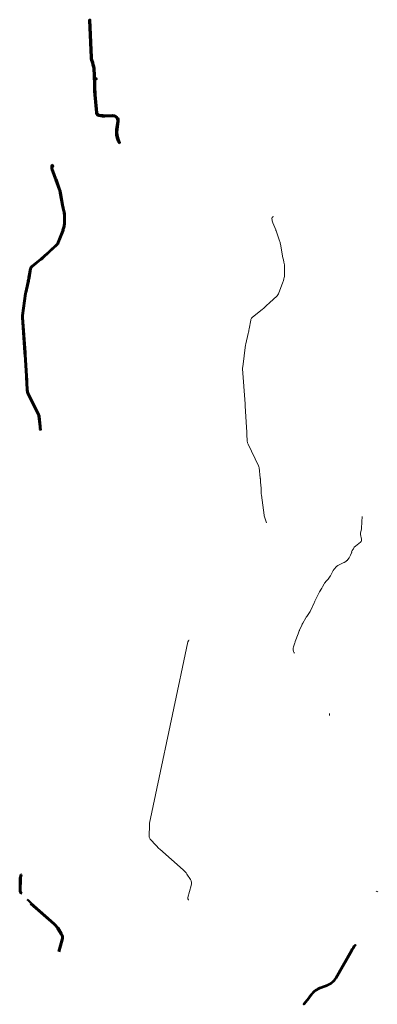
# Model space of a CAD drawing. Extents: x 6456700 to 6518119, y 5963420 to 5980059.
# Tile 5 of 256: x 6509161 to 6510849, y 5964248 to 5968900. Entities that reach past the tile are written whole.
import ezdxf

# ---------------------------------------------------------------- set-up
doc = ezdxf.new("R2010")
doc.units = 0
doc.header["$MEASUREMENT"] = 0
doc.layers.add('18mm Kreska ciągła', color=7, linetype='CONTINUOUS', lineweight=18)
doc.layers.add('50mm Kreska ciągła', color=7, linetype='CONTINUOUS', lineweight=50)

msp = doc.modelspace()

# ---------------------------------------------------------------- linework, layer by layer
at = {"layer": '18mm Kreska ciągła', "color": 4, "ltscale": 0.1}
for points in [[(6510325.138, 5966522.918), (6510315.329, 5966555.997, -0.03839424), (6510314.476, 5966559.97), (6510301.821, 5966653.308, -0.02419675), (6510301.391, 5966658.271), (6510300.22, 5966689.076, 0.01615058), (6510299.766, 5966695.519), (6510297.268, 5966719.783), (6510297.879, 5966721.176), (6510296.778, 5966731.092, -0.00030923), (6510296.37, 5966734.781), (6510290.961, 5966784.039, 0.08670333), (6510288.616, 5966792.122), (6510238.68, 5966894.105, -0.10222021), (6510235.099, 5966908.037), (6510233.373, 5966944.078, 0.00376974), (6510231.703, 5966974.181), (6510225.295, 5967075.857, 0.00147536), (6510224.712, 5967084.687), (6510213.296, 5967250.25, -0.0503601), (6510213.619, 5967260.402), (6510227.455, 5967364.277, -0.02251708), (6510228.258, 5967368.756), (6510239.428, 5967418.13, 0.01059588), (6510243.66, 5967438.868), (6510251.158, 5967480.054, -0.17864276), (6510258.397, 5967492.306), (6510299.136, 5967525.492, 0.01798222), (6510326.146, 5967549.161), (6510339.442, 5967561.685), (6510375.724, 5967595.86, 0.11304177), (6510381.799, 5967604.93), (6510402.762, 5967659.785, 0.02089021), (6510405.401, 5967667.661), (6510407.911, 5967676.341, 0.06871524), (6510411.036, 5967697.851), (6510411.259, 5967729.547, 0.06252872), (6510408.346, 5967754.152), (6510405.599, 5967765.245, -0.0156087), (6510403.626, 5967774.433), (6510391.662, 5967840.066, 0.03891715), (6510387.717, 5967855.012), (6510371.258, 5967902.156, 0.01327969), (6510369.385, 5967907.095), (6510355.541, 5967940.868, -0.09412428), (6510351.769, 5967959.352), (6510351.725, 5967962.589, -0.2934001), (6510355.153, 5967968.092), (6510358.484, 5967969.672)], [(6510777.682, 5966552.7), (6510775.927, 5966527.844, 0.01000484), (6510775.621, 5966521.79), (6510775.04, 5966502.721, -0.04418921), (6510774.026, 5966494.225), (6510769.9, 5966474.59, 0.09420972), (6510769.781, 5966468.428), (6510773.536, 5966446.369), (6510773.748, 5966445.125, -0.05349035), (6510773.925, 5966442.251), (6510773.832, 5966440.189, -0.23417315), (6510768.03, 5966429.698), (6510763.34, 5966426.451, 0.01518521), (6510755.938, 5966420.987), (6510743.859, 5966411.491, 0.08025427), (6510740.293, 5966407.62), (6510737.657, 5966403.632, 0.01599316), (6510734.252, 5966398.106), (6510730.7, 5966391.906, 0.01513373), (6510727.809, 5966386.486), (6510727.89, 5966384.382), (6510721.616, 5966370.574), (6510717.107, 5966360.65, -0.06286007), (6510713.889, 5966355.425), (6510706.058, 5966345.694, -0.05058235), (6510704.003, 5966343.611), (6510698.922, 5966339.409), (6510696.744, 5966338.905), (6510694.605, 5966337.136, -0.07814412), (6510690.997, 5966334.997), (6510683.961, 5966332.195, 0.03037196), (6510678.305, 5966329.533), (6510663.172, 5966321.256, 0.05371076), (6510658.512, 5966318.013), (6510653.425, 5966313.595, 0.05797036), (6510649.296, 5966309.072), (6510644.075, 5966301.819, 0.03261091), (6510641.208, 5966297.234), (6510629.583, 5966275.628, -0.03570103), (6510626.644, 5966270.991), (6510616.572, 5966257.36, -0.03785376), (6510611.781, 5966251.808), (6510609.278, 5966249.317, 0.0312788), (6510602.522, 5966241.693), (6510601.447, 5966240.316, 0.04307935), (6510597.556, 5966234.331), (6510590.415, 5966220.956, -0.00772514), (6510586.694, 5966214.239), (6510576.61, 5966196.68, 0.01388815), (6510569.992, 5966184.378), (6510554.174, 5966152.907, 0.00915202), (6510550.191, 5966144.608), (6510533.179, 5966107.431, -0.04370982), (6510528.999, 5966100.071), (6510516.011, 5966081.244, 0.02074257), (6510511.523, 5966074.123), (6510497.315, 5966049.36, 0.02608137), (6510492.534, 5966039.92), (6510482.178, 5966016.518, 0.00295663), (6510480.518, 5966012.706), (6510478.237, 5966007.382, 0.01650452), (6510474.605, 5965998.066), (6510461.863, 5965961.904, -0.0059555), (6510459.829, 5965956.345), (6510452.724, 5965937.617), (6510452.724, 5965937.617, 0.25635968), (6510456.733, 5965909.03), (6510458.046, 5965907.27)], [(6509960.69, 5965968.588), (6509959.899, 5965968.118, 0.20921719), (6509955.221, 5965961.607), (6509923.06, 5965811.033, 0.00156875), (6509916.808, 5965781.543), (6509773.997, 5965103.539, 0.04678288), (6509773.253, 5965097.046), (6509772.118, 5965041.968, 0.19379683), (6509777.413, 5965027.995), (6509804.576, 5964998.549, 0.02574221), (6509822.913, 5964980.617), (6509932.254, 5964884.183, -0.0682613), (6509950.138, 5964863.448), (6509966.512, 5964838.205, -0.21592203), (6509970.831, 5964809.647), (6509954.714, 5964752.572, 0.28457241), (6509957.616, 5964742.45), (6509958.415, 5964741.725)]]:
    msp.add_lwpolyline(points, format="xyb", dxfattribs=at)
at = {"layer": '50mm Kreska ciągła', "color": 6, "ltscale": 0.1}
for p, q in [((6510621.229, 5965617.542), (6510624.654, 5965616.821)), ((6509169.084, 5964861.463), (6509165.659, 5964862.184)), ((6509166.936, 5964771.057), (6509169.508, 5964773.43)), ((6510846.235, 5964780.611), (6510848.808, 5964782.985))]:
    msp.add_line(p, q, dxfattribs=at)
for points in [[(6509629.862, 5968316.58), (6509633.969, 5968318.739), (6509630.27, 5968326.538, -0.14831474), (6509621.904, 5968382.514), (6509627.298, 5968419.169, 0.14401402), (6509625.204, 5968434.034), (6509622.717, 5968435.594, 0.25122211), (6509602.551, 5968448.092), (6509599.595, 5968449.605), (6509562.723, 5968447.743, -0.05122278), (6509553.017, 5968448.244), (6509535.793, 5968450.922), (6509535.184, 5968450.686, -0.25392918), (6509526.75, 5968459.652), (6509527.022, 5968460.245), (6509519.107, 5968544.908, -0.01810765), (6509517.467, 5968573.635), (6509516.668, 5968612.051, -0.23069115), (6509517.77, 5968614.437), (6509524.29, 5968619.76), (6509521.128, 5968623.633, -0.61668749), (6509516.233, 5968625.821, 0.00400733), (6509515.806, 5968633.865), (6509513.467, 5968672.085, 0.05415682), (6509512.411, 5968678.259), (6509509.464, 5968688.603), (6509507.044, 5968697.1), (6509503.254, 5968710.403, -0.05914895), (6509501.532, 5968721.111), (6509494.158, 5968899.92), (6509489.163, 5968899.711, 0.00017793), (6509489.25, 5968897.578), (6509496.537, 5968720.905, 0.05914895), (6509498.445, 5968709.033), (6509502.235, 5968695.73), (6509504.656, 5968687.233), (6509507.602, 5968676.889, -0.05415682), (6509508.476, 5968671.779), (6509510.815, 5968633.559, -0.01008167), (6509511.637, 5968613.516), (6509512.468, 5968573.532, 0.01810765), (6509514.128, 5968544.442), (6509521.9, 5968461.318, 0.03141192), (6509522.239, 5968459.16), (6509522.326, 5968454.617), (6509528.779, 5968446.78), (6509531.489, 5968447.351, 0.07676496), (6509536.551, 5968445.744), (6509552.25, 5968443.303, 0.05122278), (6509562.976, 5968442.749), (6509599.891, 5968444.614, -0.47303537), (6509622.351, 5968419.897), (6509616.957, 5968383.242, 0.13785922), (6509624.031, 5968328.227, -0.15712923), (6509624.196, 5968326.394)], [(6509314.454, 5968215.564, -0.15712923), (6509313.518, 5968213.979, 0.21800571), (6509310.913, 5968208.077), (6509310.999, 5968201.772, 0.09412428), (6509314.902, 5968182.649), (6509328.746, 5968148.875, -0.01327969), (6509330.586, 5968144.023), (6509347.045, 5968096.879, -0.03891715), (6509350.921, 5968082.196), (6509362.885, 5968016.563, 0.0156087), (6509364.881, 5968007.268), (6509367.628, 5967996.176, -0.06252872), (6509370.49, 5967972.003), (6509370.266, 5967940.307, -0.06871524), (6509367.21, 5967919.272), (6509364.7, 5967910.592, -0.02089021), (6509362.108, 5967902.854), (6509341.145, 5967847.999, -0.11304177), (6509335.505, 5967839.578), (6509299.223, 5967805.403), (6509285.926, 5967792.879, -0.01798222), (6509259.011, 5967769.293), (6509218.272, 5967736.107, 0.17864276), (6509210.417, 5967722.812), (6509202.918, 5967681.626, -0.01059588), (6509198.701, 5967660.96), (6509187.532, 5967611.586, 0.02251708), (6509186.701, 5967606.952), (6509172.864, 5967503.078, 0.0503601), (6509172.53, 5967492.574), (6509183.947, 5967327.01, -0.00147536), (6509184.528, 5967318.191), (6509190.937, 5967216.515, -0.00376974), (6509192.605, 5967186.439), (6509194.331, 5967150.398, 0.10222021), (6509198.089, 5967135.779), (6509248.024, 5967033.797, -0.08670333), (6509250.201, 5967026.292), (6509255.611, 5966977.034, 0.00030923), (6509256.019, 5966973.342), (6509256.829, 5966966.049), (6509255.625, 5966963.301), (6509260.594, 5966963.856), (6509259.497, 5966973.729, -0.00030923), (6509259.09, 5966977.416), (6509253.68, 5967026.674, 0.08670333), (6509251.168, 5967035.336), (6509201.232, 5967137.318, -0.10222021), (6509197.827, 5967150.565), (6509196.101, 5967186.606, 0.00376974), (6509194.43, 5967216.735), (6509188.022, 5967318.411, 0.00147536), (6509187.438, 5967327.251), (6509176.022, 5967492.815, -0.0503601), (6509176.334, 5967502.615), (6509190.17, 5967606.49, -0.02251708), (6509190.946, 5967610.814), (6509202.115, 5967660.188, 0.01059588), (6509206.362, 5967680.999), (6509213.86, 5967722.185, -0.17864276), (6509220.483, 5967733.393), (6509261.221, 5967766.58, 0.01798222), (6509288.326, 5967790.331), (6509301.622, 5967802.855), (6509337.905, 5967837.031, 0.11304177), (6509344.414, 5967846.749), (6509365.377, 5967901.605, 0.02089021), (6509368.062, 5967909.619), (6509370.572, 5967918.299, 0.06871524), (6509373.766, 5967940.282), (6509373.989, 5967971.979, 0.06252872), (6509371.025, 5967997.017), (6509368.278, 5968008.11, -0.0156087), (6509366.328, 5968017.191), (6509354.364, 5968082.824, 0.03891715), (6509350.349, 5968098.033), (6509333.89, 5968145.177, 0.01327969), (6509331.984, 5968150.202), (6509318.14, 5968183.976, -0.09412428), (6509314.499, 5968201.82), (6509314.465, 5968204.312, -0.78864444), (6509320.12, 5968205.749), (6509314.454, 5968215.564)]]:
    msp.add_lwpolyline(points, format="xyb", close=True, dxfattribs=at)
for points in [[(6509165.659, 5964862.184), (6509162.775, 5964848.494, 0.04678288), (6509161.994, 5964841.676), (6509160.859, 5964786.598, 0.19379683), (6509166.617, 5964771.402), (6509166.936, 5964771.057)], [(6509169.084, 5964861.463), (6509166.2, 5964847.772, 0.04678288), (6509165.493, 5964841.604), (6509164.358, 5964786.526, 0.19379683), (6509169.19, 5964773.776), (6509169.508, 5964773.43)], [(6509196.353, 5964744.33, 0.02574221), (6509214.561, 5964726.523), (6509323.902, 5964630.089, -0.0682613), (6509342.097, 5964608.994), (6509358.47, 5964583.751, -0.21592203), (6509363.005, 5964553.766), (6509346.888, 5964496.691)], [(6509212.246, 5964723.898), (6509212.246, 5964723.898), (6509321.587, 5964627.464, -0.0682613), (6509339.16, 5964607.09), (6509355.534, 5964581.847, -0.21592203), (6509359.637, 5964554.717), (6509343.52, 5964497.642)], [(6510505.002, 5964250.558), (6510525.05, 5964275.936), (6510532.663, 5964285.932), (6510538.272, 5964293.296, -0.14275493), (6510583.282, 5964326.549), (6510612.988, 5964337.484, 0.15846296), (6510654.238, 5964372.333), (6510727.902, 5964500.841, -0.04170541), (6510744.918, 5964525.555, 0.32604923), (6510745.207, 5964529.08, 0.04476458), (6510726.167, 5964501.835), (6510652.52, 5964373.358, -0.15825699), (6510612.265, 5964339.349), (6510582.591, 5964328.426, 0.14275493), (6510536.681, 5964294.508), (6510531.073, 5964287.145), (6510523.47, 5964277.162), (6510500.828, 5964248.501, 0.25887154), (6510505.002, 5964250.558)]]:
    msp.add_lwpolyline(points, format="xyb", dxfattribs=at)
msp.add_lwpolyline([(6509193.78, 5964741.957), (6509193.78, 5964741.957)], dxfattribs=at)

doc.saveas('drawing.dxf')
